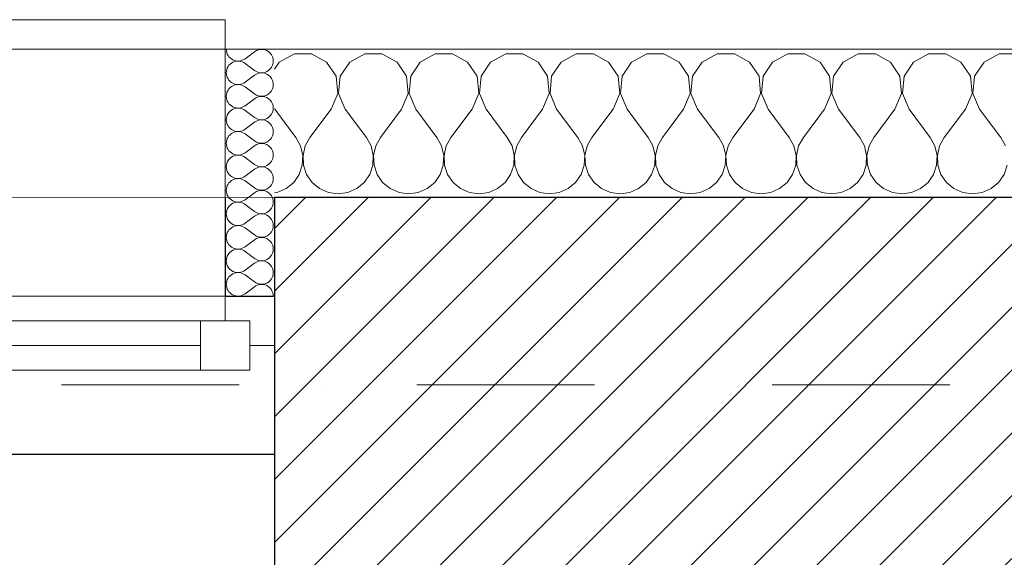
# Model space of a CAD drawing. Header units: millimetres. Extents: x 172139 to 266886, y 89525 to 138225.
# Tile 79 of 94: x 215677 to 216675, y 121161 to 121706. Entities that reach past the tile are written whole.
import ezdxf

# ---------------------------------------------------------------- set-up
doc = ezdxf.new("R2010")
doc.units = ezdxf.units.MM
doc.header["$MEASUREMENT"] = 0
doc.linetypes.add('Kropki i Kreski', pattern=[360, 180, -90, 0, -90])
for name, color, linetype in [('Konstrukcja - Siatki mod', 7, 'Continuous'), ('KR_INW', 7, 'Continuous'), ('NAPIS_SODON', 7, 'Continuous'), ('Okna ArchiCADa', 7, 'Continuous')]:
    doc.layers.add(name, color=color, linetype=linetype)
for name, color, linetype, lineweight, true_color in [('Konstrukcja - Siatki mod_Nr_pióra__48', 7, 'Continuous', 15, 0xa80f02), ('KR_INW_Nr_pióra__102', 7, 'Continuous', 5, 0xcccccc), ('Okna ArchiCADa_Nr_pióra__64', 7, 'Continuous', 13, 0x41c341)]:
    doc.layers.add(name, color=color, linetype=linetype, lineweight=lineweight, true_color=true_color)
for name, color, linetype, lineweight in [('KR_INW_Nr_pióra__101', 252, 'Continuous', 5), ('KR_INW_Nr_pióra__27', 7, 'Continuous', 25), ('KR_INW_Nr_pióra__47', 7, 'Continuous', 15), ('NAPIS_SODON_Nr_pióra__1', 7, 'Continuous', 13), ('Okna ArchiCADa_Nr_pióra__27', 7, 'Continuous', 25)]:
    doc.layers.add(name, color=color, linetype=linetype, lineweight=lineweight)

# ---------------------------------------------------------------- blocks, each defined once
blk = doc.blocks.new('Strop_1', base_point=(179225.04, 121523.3))
at = {"layer": 'NAPIS_SODON_Nr_pióra__1', "linetype": 'Continuous', "flags": 128}
blk.add_lwpolyline([(179225.04, 121523.3), (179225.95, 107003.81), (250898.28, 107008.3), (250897.37, 121527.79)], close=True, dxfattribs=at)
blk = doc.blocks.new('*X111')
at = {"layer": 'KR_INW_Nr_pióra__102', "linetype": 'Continuous'}
for p, q in [((215940.25, 121662.73), (215935.41, 121655.44)), ((215955.59, 121670.95), (215940.25, 121662.73)), ((215972.98, 121670.95), (215955.59, 121670.95)), ((215988.32, 121662.73), (215972.98, 121670.95)), ((215997.95, 121648.24), (215988.32, 121662.73)), ((216011.68, 121662.73), (216002.05, 121648.24)), ((216027.02, 121670.95), (216011.68, 121662.73)), ((216044.41, 121670.95), (216027.02, 121670.95)), ((216059.75, 121662.73), (216044.41, 121670.95)), ((216069.38, 121648.24), (216059.75, 121662.73)), ((216083.11, 121662.73), (216073.48, 121648.24)), ((216098.44, 121670.95), (216083.11, 121662.73)), ((216115.84, 121670.95), (216098.44, 121670.95)), ((216131.17, 121662.73), (216115.84, 121670.95)), ((216140.81, 121648.24), (216131.17, 121662.73)), ((216154.54, 121662.73), (216144.91, 121648.24)), ((216169.87, 121670.95), (216154.54, 121662.73)), ((216187.27, 121670.95), (216169.87, 121670.95)), ((216202.6, 121662.73), (216187.27, 121670.95)), ((216212.23, 121648.24), (216202.6, 121662.73)), ((216225.97, 121662.73), (216216.34, 121648.24)), ((216241.3, 121670.95), (216225.97, 121662.73)), ((216258.7, 121670.95), (216241.3, 121670.95)), ((216274.03, 121662.73), (216258.7, 121670.95)), ((216283.66, 121648.24), (216274.03, 121662.73)), ((216297.4, 121662.73), (216287.77, 121648.24)), ((216312.73, 121670.95), (216297.4, 121662.73)), ((216330.13, 121670.95), (216312.73, 121670.95)), ((216345.46, 121662.73), (216330.13, 121670.95)), ((216355.09, 121648.24), (216345.46, 121662.73)), ((216368.83, 121662.73), (216359.19, 121648.24)), ((216384.16, 121670.95), (216368.83, 121662.73)), ((216401.56, 121670.95), (216384.16, 121670.95)), ((216416.89, 121662.73), (216401.56, 121670.95)), ((216426.52, 121648.24), (216416.89, 121662.73)), ((216440.25, 121662.73), (216430.62, 121648.24)), ((216455.59, 121670.95), (216440.25, 121662.73)), ((216472.98, 121670.95), (216455.59, 121670.95)), ((216488.32, 121662.73), (216472.98, 121670.95)), ((216497.95, 121648.24), (216488.32, 121662.73)), ((216511.68, 121662.73), (216502.05, 121648.24)), ((216527.02, 121670.95), (216511.68, 121662.73)), ((216544.41, 121670.95), (216527.02, 121670.95)), ((216559.75, 121662.73), (216544.41, 121670.95)), ((216569.38, 121648.24), (216559.75, 121662.73)), ((216583.11, 121662.73), (216573.48, 121648.24)), ((216598.44, 121670.95), (216583.11, 121662.73)), ((216615.84, 121670.95), (216598.44, 121670.95)), ((216631.17, 121662.73), (216615.84, 121670.95)), ((216640.81, 121648.24), (216631.17, 121662.73)), ((216654.54, 121662.73), (216644.91, 121648.24)), ((216669.87, 121670.95), (216654.54, 121662.73)), ((216687.27, 121670.95), (216669.87, 121670.95)), ((215999.59, 121630.92), (215997.95, 121648.24)), ((216002.05, 121648.24), (216000.41, 121630.92)), ((216071.02, 121630.92), (216069.38, 121648.24)), ((216073.48, 121648.24), (216071.84, 121630.92)), ((216142.45, 121630.92), (216140.81, 121648.24)), ((216144.91, 121648.24), (216143.27, 121630.92)), ((216213.88, 121630.92), (216212.23, 121648.24)), ((216216.34, 121648.24), (216214.69, 121630.92)), ((216285.31, 121630.92), (216283.66, 121648.24)), ((216287.77, 121648.24), (216286.12, 121630.92)), ((216356.73, 121630.92), (216355.09, 121648.24)), ((216359.19, 121648.24), (216357.55, 121630.92)), ((216428.16, 121630.92), (216426.52, 121648.24)), ((216430.62, 121648.24), (216428.98, 121630.92)), ((216499.59, 121630.92), (216497.95, 121648.24)), ((216502.05, 121648.24), (216500.41, 121630.92)), ((216571.02, 121630.92), (216569.38, 121648.24)), ((216573.48, 121648.24), (216571.84, 121630.92)), ((216642.45, 121630.92), (216640.81, 121648.24)), ((216644.91, 121648.24), (216643.27, 121630.92)), ((215992.86, 121614.88), (215999.59, 121630.92)), ((216000.41, 121630.92), (216007.14, 121614.88)), ((216064.29, 121614.88), (216071.02, 121630.92)), ((216071.84, 121630.92), (216078.57, 121614.88)), ((216135.71, 121614.88), (216142.45, 121630.92)), ((216143.27, 121630.92), (216150, 121614.88)), ((216207.14, 121614.88), (216213.88, 121630.92)), ((216214.69, 121630.92), (216221.43, 121614.88)), ((216278.57, 121614.88), (216285.31, 121630.92)), ((216286.12, 121630.92), (216292.86, 121614.88)), ((216350, 121614.88), (216356.73, 121630.92)), ((216357.55, 121630.92), (216364.29, 121614.88)), ((216421.43, 121614.88), (216428.16, 121630.92)), ((216428.98, 121630.92), (216435.71, 121614.88)), ((216492.86, 121614.88), (216499.59, 121630.92)), ((216500.41, 121630.92), (216507.14, 121614.88)), ((216564.29, 121614.88), (216571.02, 121630.92)), ((216571.84, 121630.92), (216578.57, 121614.88)), ((216635.71, 121614.88), (216642.45, 121630.92)), ((216643.27, 121630.92), (216650, 121614.88)), ((215935.41, 121615.6), (215935.71, 121614.88)), ((215935.71, 121614.88), (215957.14, 121586.31)), ((215992.86, 121614.88), (215971.43, 121586.31)), ((216007.14, 121614.88), (216028.57, 121586.31)), ((216064.29, 121614.88), (216042.86, 121586.31)), ((216078.57, 121614.88), (216100, 121586.31)), ((216135.71, 121614.88), (216114.29, 121586.31)), ((216150, 121614.88), (216171.43, 121586.31)), ((216207.14, 121614.88), (216185.71, 121586.31)), ((216221.43, 121614.88), (216242.86, 121586.31)), ((216278.57, 121614.88), (216257.14, 121586.31)), ((216292.86, 121614.88), (216314.29, 121586.31)), ((216350, 121614.88), (216328.57, 121586.31)), ((216364.29, 121614.88), (216385.71, 121586.31)), ((216421.43, 121614.88), (216400, 121586.31)), ((216435.71, 121614.88), (216457.14, 121586.31)), ((216492.86, 121614.88), (216471.43, 121586.31)), ((216507.14, 121614.88), (216528.57, 121586.31)), ((216564.29, 121614.88), (216542.86, 121586.31)), ((216578.57, 121614.88), (216600, 121586.31)), ((216635.71, 121614.88), (216614.29, 121586.31)), ((216650, 121614.88), (216671.43, 121586.31)), ((215961.91, 121577.69), (215957.14, 121586.31)), ((215971.43, 121586.31), (215966.66, 121577.69)), ((216033.34, 121577.69), (216028.57, 121586.31)), ((216042.86, 121586.31), (216038.09, 121577.69)), ((216104.77, 121577.69), (216100, 121586.31)), ((216114.29, 121586.31), (216109.52, 121577.69)), ((216176.2, 121577.69), (216171.43, 121586.31)), ((216185.71, 121586.31), (216180.95, 121577.69)), ((216247.63, 121577.69), (216242.86, 121586.31)), ((216257.14, 121586.31), (216252.37, 121577.69)), ((216319.05, 121577.69), (216314.29, 121586.31)), ((216328.57, 121586.31), (216323.8, 121577.69)), ((216390.48, 121577.69), (216385.71, 121586.31)), ((216400, 121586.31), (216395.23, 121577.69)), ((216461.91, 121577.69), (216457.14, 121586.31)), ((216471.43, 121586.31), (216466.66, 121577.69)), ((216533.34, 121577.69), (216528.57, 121586.31)), ((216542.86, 121586.31), (216538.09, 121577.69)), ((216604.77, 121577.69), (216600, 121586.31)), ((216614.29, 121586.31), (216609.52, 121577.69)), ((216676.2, 121577.69), (216671.43, 121586.31)), ((215964.14, 121568.09), (215961.91, 121577.69)), ((215966.66, 121577.69), (215964.43, 121568.09)), ((216035.57, 121568.09), (216033.34, 121577.69)), ((216038.09, 121577.69), (216035.86, 121568.09)), ((216107, 121568.09), (216104.77, 121577.69)), ((216109.52, 121577.69), (216107.29, 121568.09)), ((216178.43, 121568.09), (216176.2, 121577.69)), ((216180.95, 121577.69), (216178.72, 121568.09)), ((216249.86, 121568.09), (216247.63, 121577.69)), ((216252.37, 121577.69), (216250.14, 121568.09)), ((216321.28, 121568.09), (216319.05, 121577.69)), ((216323.8, 121577.69), (216321.57, 121568.09)), ((216392.71, 121568.09), (216390.48, 121577.69)), ((216395.23, 121577.69), (216393, 121568.09)), ((216464.14, 121568.09), (216461.91, 121577.69)), ((216466.66, 121577.69), (216464.43, 121568.09)), ((216535.57, 121568.09), (216533.34, 121577.69)), ((216538.09, 121577.69), (216535.86, 121568.09)), ((216607, 121568.09), (216604.77, 121577.69)), ((216609.52, 121577.69), (216607.29, 121568.09)), ((215963.66, 121558.25), (215964.14, 121568.09)), ((215964.43, 121568.09), (215964.91, 121558.25)), ((216035.09, 121558.25), (216035.57, 121568.09)), ((216035.86, 121568.09), (216036.34, 121558.25)), ((216106.52, 121558.25), (216107, 121568.09)), ((216107.29, 121568.09), (216107.76, 121558.25)), ((216177.95, 121558.25), (216178.43, 121568.09)), ((216178.72, 121568.09), (216179.19, 121558.25)), ((216249.38, 121558.25), (216249.86, 121568.09)), ((216250.14, 121568.09), (216250.62, 121558.25)), ((216320.81, 121558.25), (216321.28, 121568.09)), ((216321.57, 121568.09), (216322.05, 121558.25)), ((216392.24, 121558.25), (216392.71, 121568.09)), ((216393, 121568.09), (216393.48, 121558.25)), ((216463.66, 121558.25), (216464.14, 121568.09)), ((216464.43, 121568.09), (216464.91, 121558.25)), ((216535.09, 121558.25), (216535.57, 121568.09)), ((216535.86, 121568.09), (216536.34, 121558.25)), ((216606.52, 121558.25), (216607, 121568.09)), ((216607.29, 121568.09), (216607.76, 121558.25)), ((215960.52, 121548.91), (215963.66, 121558.25)), ((215964.91, 121558.25), (215968.06, 121548.91)), ((216031.94, 121548.91), (216035.09, 121558.25)), ((216036.34, 121558.25), (216039.48, 121548.91)), ((216103.37, 121548.91), (216106.52, 121558.25)), ((216107.76, 121558.25), (216110.91, 121548.91)), ((216174.8, 121548.91), (216177.95, 121558.25)), ((216179.19, 121558.25), (216182.34, 121548.91)), ((216246.23, 121548.91), (216249.38, 121558.25)), ((216250.62, 121558.25), (216253.77, 121548.91)), ((216317.66, 121548.91), (216320.81, 121558.25)), ((216322.05, 121558.25), (216325.2, 121548.91)), ((216389.09, 121548.91), (216392.24, 121558.25)), ((216393.48, 121558.25), (216396.63, 121548.91)), ((216460.52, 121548.91), (216463.66, 121558.25)), ((216464.91, 121558.25), (216468.06, 121548.91)), ((216531.94, 121548.91), (216535.09, 121558.25)), ((216536.34, 121558.25), (216539.48, 121548.91)), ((216603.37, 121548.91), (216606.52, 121558.25)), ((216607.76, 121558.25), (216610.91, 121548.91)), ((216674.8, 121548.91), (216677.95, 121558.25)), ((215954.93, 121540.79), (215960.52, 121548.91)), ((215968.06, 121548.91), (215973.64, 121540.79)), ((216026.36, 121540.79), (216031.94, 121548.91)), ((216039.48, 121548.91), (216045.07, 121540.79)), ((216097.79, 121540.79), (216103.37, 121548.91)), ((216110.91, 121548.91), (216116.49, 121540.79)), ((216169.22, 121540.79), (216174.8, 121548.91)), ((216182.34, 121548.91), (216187.92, 121540.79)), ((216240.65, 121540.79), (216246.23, 121548.91)), ((216253.77, 121548.91), (216259.35, 121540.79)), ((216312.08, 121540.79), (216317.66, 121548.91)), ((216325.2, 121548.91), (216330.78, 121540.79)), ((216383.51, 121540.79), (216389.09, 121548.91)), ((216396.63, 121548.91), (216402.21, 121540.79)), ((216454.93, 121540.79), (216460.52, 121548.91)), ((216468.06, 121548.91), (216473.64, 121540.79)), ((216526.36, 121540.79), (216531.94, 121548.91)), ((216539.48, 121548.91), (216545.07, 121540.79)), ((216597.79, 121540.79), (216603.37, 121548.91)), ((216610.91, 121548.91), (216616.49, 121540.79)), ((216669.22, 121540.79), (216674.8, 121548.91)), ((215938.33, 121530.53), (215947.35, 121534.5)), ((215947.35, 121534.5), (215954.93, 121540.79)), ((215973.64, 121540.79), (215981.22, 121534.5)), ((215981.22, 121534.5), (215990.24, 121530.53)), ((216009.76, 121530.53), (216018.78, 121534.5)), ((216018.78, 121534.5), (216026.36, 121540.79)), ((216045.07, 121540.79), (216052.65, 121534.5)), ((216052.65, 121534.5), (216061.67, 121530.53)), ((216081.19, 121530.53), (216090.2, 121534.5)), ((216090.2, 121534.5), (216097.79, 121540.79)), ((216116.49, 121540.79), (216124.08, 121534.5)), ((216124.08, 121534.5), (216133.1, 121530.53)), ((216152.62, 121530.53), (216161.63, 121534.5)), ((216161.63, 121534.5), (216169.22, 121540.79)), ((216187.92, 121540.79), (216195.51, 121534.5)), ((216195.51, 121534.5), (216204.53, 121530.53)), ((216224.05, 121530.53), (216233.06, 121534.5)), ((216233.06, 121534.5), (216240.65, 121540.79)), ((216259.35, 121540.79), (216266.94, 121534.5)), ((216266.94, 121534.5), (216275.95, 121530.53)), ((216295.47, 121530.53), (216304.49, 121534.5)), ((216304.49, 121534.5), (216312.08, 121540.79)), ((216330.78, 121540.79), (216338.37, 121534.5)), ((216338.37, 121534.5), (216347.38, 121530.53)), ((216366.9, 121530.53), (216375.92, 121534.5)), ((216375.92, 121534.5), (216383.51, 121540.79)), ((216402.21, 121540.79), (216409.8, 121534.5)), ((216409.8, 121534.5), (216418.81, 121530.53)), ((216438.33, 121530.53), (216447.35, 121534.5)), ((216447.35, 121534.5), (216454.93, 121540.79)), ((216473.64, 121540.79), (216481.22, 121534.5)), ((216481.22, 121534.5), (216490.24, 121530.53)), ((216509.76, 121530.53), (216518.78, 121534.5)), ((216518.78, 121534.5), (216526.36, 121540.79)), ((216545.07, 121540.79), (216552.65, 121534.5)), ((216552.65, 121534.5), (216561.67, 121530.53)), ((216581.19, 121530.53), (216590.2, 121534.5)), ((216590.2, 121534.5), (216597.79, 121540.79)), ((216616.49, 121540.79), (216624.08, 121534.5)), ((216624.08, 121534.5), (216633.1, 121530.53)), ((216652.62, 121530.53), (216661.63, 121534.5)), ((216661.63, 121534.5), (216669.22, 121540.79)), ((215935.41, 121530.12), (215938.33, 121530.53)), ((215990.24, 121530.53), (216000, 121529.17)), ((216000, 121529.17), (216009.76, 121530.53)), ((216061.67, 121530.53), (216071.43, 121529.17)), ((216071.43, 121529.17), (216081.19, 121530.53)), ((216133.1, 121530.53), (216142.86, 121529.17)), ((216142.86, 121529.17), (216152.62, 121530.53)), ((216204.53, 121530.53), (216214.29, 121529.17)), ((216214.29, 121529.17), (216224.05, 121530.53)), ((216275.95, 121530.53), (216285.71, 121529.17)), ((216285.71, 121529.17), (216295.47, 121530.53)), ((216347.38, 121530.53), (216357.14, 121529.17)), ((216357.14, 121529.17), (216366.9, 121530.53)), ((216418.81, 121530.53), (216428.57, 121529.17)), ((216428.57, 121529.17), (216438.33, 121530.53)), ((216490.24, 121530.53), (216500, 121529.17)), ((216500, 121529.17), (216509.76, 121530.53)), ((216561.67, 121530.53), (216571.43, 121529.17)), ((216571.43, 121529.17), (216581.19, 121530.53)), ((216633.1, 121530.53), (216642.86, 121529.17)), ((216642.86, 121529.17), (216652.62, 121530.53))]:
    blk.add_line(p, q, dxfattribs=at)
blk = doc.blocks.new('*X125')
at = {"layer": 'KR_INW_Nr_pióra__102', "linetype": 'Continuous'}
for p, q in [((215915.17, 121673.21), (215905.65, 121666.07)), ((215915.17, 121654.17), (215905.65, 121661.31)), ((215915.17, 121649.4), (215905.65, 121642.26)), ((215915.17, 121630.36), (215905.65, 121637.5)), ((215915.17, 121625.59), (215905.65, 121618.45)), ((215915.17, 121606.55), (215905.65, 121613.69)), ((215915.17, 121601.79), (215905.65, 121594.64)), ((215915.17, 121582.74), (215905.65, 121589.88)), ((215915.17, 121577.98), (215905.65, 121570.83)), ((215915.17, 121558.93), (215905.65, 121566.07)), ((215915.17, 121554.17), (215905.65, 121547.02)), ((215915.17, 121535.12), (215905.65, 121542.26)), ((215915.17, 121530.36), (215905.65, 121523.21)), ((215915.17, 121511.31), (215905.65, 121518.45)), ((215915.17, 121506.55), (215905.65, 121499.4)), ((215915.17, 121487.5), (215905.65, 121494.64)), ((215915.17, 121482.74), (215905.65, 121475.59)), ((215915.17, 121463.69), (215905.65, 121470.83)), ((215915.17, 121458.93), (215905.65, 121451.79)), ((215915.17, 121439.88), (215905.65, 121447.02)), ((215915.17, 121435.12), (215905.65, 121427.98))]:
    blk.add_line(p, q, dxfattribs=at)
for centre, start, end in [((215898.51, 121675.59), 180, 306.8699), ((215922.32, 121663.69), 233.1301, 126.8699), ((215898.51, 121651.79), 53.1301, 180), ((215898.51, 121651.79), 180, 306.8699), ((215922.32, 121639.88), 233.1301, 126.8699), ((215898.51, 121627.98), 53.1301, 180), ((215898.51, 121627.98), 180, 306.8699), ((215922.32, 121616.07), 233.1301, 126.8699), ((215898.51, 121604.17), 53.1301, 180), ((215898.51, 121604.17), 180, 306.8699), ((215922.32, 121592.26), 233.1301, 126.8699), ((215898.51, 121580.36), 53.1301, 180), ((215898.51, 121580.36), 180, 306.8699), ((215922.32, 121568.45), 233.1301, 126.8699), ((215898.51, 121556.55), 53.1301, 180), ((215898.51, 121556.55), 180, 306.8699), ((215922.32, 121544.64), 233.1301, 126.8699), ((215898.51, 121532.74), 53.1301, 180), ((215898.51, 121532.74), 180, 306.8699), ((215922.32, 121520.83), 233.1301, 126.8699), ((215898.51, 121508.93), 53.1301, 180), ((215898.51, 121508.93), 180, 306.8699), ((215922.32, 121497.02), 233.1301, 126.8699), ((215898.51, 121485.12), 53.1301, 180), ((215898.51, 121485.12), 180, 306.8699), ((215922.32, 121473.21), 233.1301, 126.8699), ((215898.51, 121461.31), 53.1301, 180), ((215898.51, 121461.31), 180, 306.8699), ((215922.32, 121449.4), 233.1301, 126.8699), ((215898.51, 121437.5), 53.1301, 180), ((215898.51, 121437.5), 180, 306.8699), ((215922.32, 121425.59), 0, 126.8699)]:
    blk.add_arc(centre, 11.9, start, end, dxfattribs=at)
blk = doc.blocks.new('Okno dwuskrzydłowe 19')
at = {"layer": 'Okna ArchiCADa_Nr_pióra__64', "linetype": 'Continuous'}
for p, q in [((50, 25), (487.84, 25)), ((50, 25), (487.84, 25)), ((487.84, -25), (487.84, 25)), ((487.84, 25), (537.84, 25)), ((537.84, 25), (537.84, -25)), ((50, 0), (487.84, 0)), ((537.84, -25), (537.84, 0)), ((537.84, 0), (562.84, 0)), ((562.84, -50), (562.84, 0)), ((487.84, -25), (50, -25)), ((537.84, -25), (487.84, -25)), ((512.84, -50), (512.84, -25)), ((512.84, -25), (537.84, -25)), ((512.84, -50), (0, -50)), ((562.84, -50), (512.84, -50)), ((512.84, -50), (562.84, -50)), ((-512.84, -300), (512.84, -300)), ((512.84, -330), (512.84, -300)), ((-512.84, -330), (512.84, -330))]:
    blk.add_line(p, q, dxfattribs=at)
blk = doc.blocks.new('Wnęka sklepiona płasko 19_3')
at = {"layer": 'Okna ArchiCADa_Nr_pióra__27', "linetype": 'Continuous'}
for p, q in [((1278.54, 130), (1278.54, 250)), ((-1278.54, 130), (1278.54, 130))]:
    blk.add_line(p, q, dxfattribs=at)
blk = doc.blocks.new('Ściana_1', base_point=(179075.09, 121675.59))
at = {"layer": 'KR_INW_Nr_pióra__101', "linetype": 'Continuous'}
h = blk.add_hatch(dxfattribs=at)
h.set_pattern_fill('Cegła_licówka', color=256, style=0, pattern_type=2)
h.set_pattern_definition([(45, (0, 0), (-31.819804, 31.819804), [])])
h.paths.add_polyline_path([(215935.41, 121525.59), (215935.41, 121425.59), (215935.41, 121375.59), (215935.41, 121145.59), (217492.2, 121145.59), (217492.2, 121375.59), (217492.2, 121425.59), (217492.2, 121525.59)])
at = {"layer": 'KR_INW_Nr_pióra__27', "linetype": 'Continuous'}
for p, q in [((215885.41, 121525.59), (215885.41, 121425.59)), ((217492.2, 121525.59), (215935.41, 121525.59)), ((215935.41, 121525.59), (215935.41, 121425.59)), ((215885.41, 121425.59), (215935.41, 121425.59)), ((215935.41, 121425.59), (215935.41, 121375.59)), ((215935.41, 121375.59), (215935.41, 121265.59))]:
    blk.add_line(p, q, dxfattribs=at)
at = {"layer": 'KR_INW_Nr_pióra__47', "linetype": 'Continuous'}
for p, q in [((215935.41, 121675.59), (215885.41, 121675.59)), ((215885.41, 121425.59), (215885.41, 121675.59)), ((215885.41, 121675.59), (215885.41, 121525.59)), ((215935.41, 121425.59), (215885.41, 121425.59))]:
    blk.add_line(p, q, dxfattribs=at)
at = {"layer": 'KR_INW_Nr_pióra__47', "linetype": 'Continuous', "flags": 128}
blk.add_lwpolyline([(217492.2, 121675.59), (215935.41, 121675.59)], dxfattribs=at)
at = {"layer": 'KR_INW'}
for name in ['*X125', '*X111']:
    blk.add_blockref(name, (0, 0), dxfattribs=at)
at = {"layer": 'Okna ArchiCADa', "color": 251, "linetype": 'Continuous', "lineweight": 13, "true_color": 0x6a6a6a, "xscale": -1, "zscale": 1000, "rotation": 180}
blk.add_blockref('Wnęka sklepiona płasko 19_3', (214656.87, 121395.59), dxfattribs=at)
at = {"layer": 'Okna ArchiCADa_Nr_pióra__64', "linetype": 'Continuous', "xscale": -1, "zscale": 1000, "rotation": 180}
blk.add_blockref('Okno dwuskrzydłowe 19', (215372.58, 121375.59), dxfattribs=at)
blk = doc.blocks.new('Standardowy znacznik siatki_10')
at = {"layer": 'Konstrukcja - Siatki mod_Nr_pióra__48', "linetype": 'Kropki i Kreski'}
blk.add_line((1000, 0), (72911.97, 0), dxfattribs=at)

msp = doc.modelspace()

# ---------------------------------------------------------------- block references
at = {"layer": 'Konstrukcja - Siatki mod', "color": 8, "linetype": 'Continuous', "lineweight": 13, "zscale": 1000}
msp.add_blockref('Standardowy znacznik siatki_10', (177989.35, 121335.59), dxfattribs=at)
at = {"layer": 'KR_INW'}
msp.add_blockref('Ściana_1', (179075.09, 121675.59), dxfattribs=at)
at = {"layer": 'NAPIS_SODON', "linetype": 'Continuous'}
msp.add_blockref('Strop_1', (179225.04, 121523.3), dxfattribs=at)

doc.saveas('drawing.dxf')
